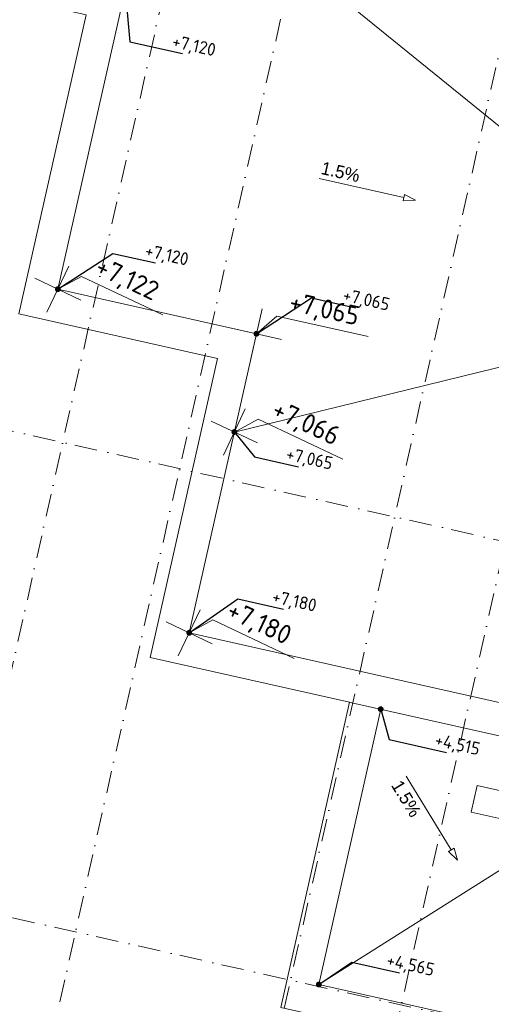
# Model space of a CAD drawing. Header units: millimetres. Extents: x -7218036 to -6930086, y 6128308 to 6355215.
# Tile 4 of 130: x -7202226 to -7194847, y 6139311 to 6154731. Entities that reach past the tile are written whole.
import ezdxf
from ezdxf.enums import TextEntityAlignment as Align

# ---------------------------------------------------------------- set-up
doc = ezdxf.new("R2010")
doc.units = ezdxf.units.MM
doc.header["$MEASUREMENT"] = 0
doc.linetypes.add('Штрихпунктирная', pattern=[670.277762, 352.777767, -176.388884, 0, -141.111112])
for name, color, linetype, lineweight in [('HELP_размеры_Ном._пера__120', 7, 'Continuous', 0), ('АР-Отметки высот.АР_Ном._пера__120', 7, 'Continuous', 0), ('АР-Чертеж-Оси_Осевые размеры.АР_Ном._пера__1', 7, 'Continuous', 0), ('АР-Чертеж-Оси_Осевые размеры.АР_Ном._пера__120', 7, 'Continuous', 0), ('Кровля_Ном._пера__1', 7, 'Continuous', 0), ('Кровля_Ном._пера__120', 7, 'Continuous', 0), ('Кровля_Ном._пера__41', 7, 'Continuous', 20)]:
    doc.layers.add(name, color=color, linetype=linetype, lineweight=lineweight)
doc.layers.add('АР-Чертеж-Оси_Осевые размеры.АР', color=7, linetype='Continuous')
doc.layers.add('Кровля', color=7, linetype='Continuous')
doc.styles.add('РЎР“Р•РќР•Р\xa0Р\x98Р\xa0_РЎРўР\x98Р›Р¬_3', font='GOTHIC.TTF')
doc.styles.add('РЎР“Р•РќР•Р\xa0Р\x98Р\xa0_РЎРўР\x98Р›Р¬_4', font='GOST_Common.ttf')
doc.dimstyles.new('СГЕНЕРИР_СТИЛЬ__1', dxfattribs={"dimtxt": 400, "dimasz": 142.5, "dimexe": 0.18, "dimexo": 0.0625, "dimgap": 0, "dimtad": 1, "dimdec": 0, "dimzin": 0, "dimdsep": 46, "dimtxsty": 'РЎР“Р•РќР•Р\xa0Р\x98Р\xa0_РЎРўР\x98Р›Р¬_3', "dimblk": 'ARROWHEAD_6', "dimblk1": 'ARROWHEAD_6', "dimblk2": 'ARROWHEAD_6', "dimcen": 0.09, "dimse1": 1, "dimse2": 1, "dimclrd": 7, "dimclre": 7, "dimclrt": 7, "dimazin": 0, "dimtfac": 1, "dimtdec": 4, "dimtmove": 0, "dimatfit": 3, "dimfxl": 1, "dimtolj": 1, "dimtzin": 0, "dimarcsym": 0})
doc.dimstyles.new('СГЕНЕРИР_СТИЛЬ__17', dxfattribs={"dimtxt": 0.18, "dimasz": 182.4, "dimexe": 0.18, "dimexo": 0.0625, "dimgap": 0, "dimtad": 0, "dimtih": 1, "dimtoh": 1, "dimdec": 4, "dimzin": 0, "dimdsep": 46, "dimcen": 0.09, "dimadec": 0, "dimazin": 0, "dimtfac": 1, "dimtdec": 4, "dimtmove": 0, "dimatfit": 3, "dimldrblk": 'ARROWHEAD_11', "dimfxl": 1, "dimtolj": 1, "dimtzin": 0, "dimarcsym": 0})
doc.dimstyles.new('СГЕНЕРИР_СТИЛЬ__2', dxfattribs={"dimtxt": 400, "dimasz": 142.5, "dimexe": 0.18, "dimexo": 0.0625, "dimgap": 0, "dimtad": 1, "dimdec": 0, "dimzin": 0, "dimdsep": 46, "dimtxsty": 'РЎР“Р•РќР•Р\xa0Р\x98Р\xa0_РЎРўР\x98Р›Р¬_3', "dimblk": 'ARROWHEAD_6', "dimblk1": 'ARROWHEAD_6', "dimblk2": 'ARROWHEAD_6', "dimcen": 0.09, "dimse1": 1, "dimse2": 1, "dimclrd": 7, "dimclre": 7, "dimclrt": 7, "dimazin": 0, "dimtfac": 1, "dimtdec": 4, "dimtmove": 2, "dimatfit": 3, "dimfxl": 1, "dimtolj": 1, "dimtzin": 0, "dimarcsym": 0})

# ---------------------------------------------------------------- blocks, each defined once
blk = doc.blocks.new('Линия_5_1', base_point=(-7197540, 6152242))
at = {"layer": 'Кровля_Ном._пера__120', "color": 7, "linetype": 'Continuous', "lineweight": 0}
for p, q in [((-7197540, 6152242), (-7196217, 6151945)), ((-7196228, 6151896), (-7196206, 6151994)), ((-7196035, 6151904), (-7196206, 6151994)), ((-7196035, 6151904), (-7196228, 6151896))]:
    blk.add_line(p, q, dxfattribs=at)
blk = doc.blocks.new('Линия_6_1', base_point=(-7196179, 6142887))
at = {"layer": 'Кровля_Ном._пера__120', "color": 7, "linetype": 'Continuous', "lineweight": 0}
for p, q in [((-7196179, 6142887), (-7195473, 6141730)), ((-7195515, 6141704), (-7195430, 6141756)), ((-7195375, 6141570), (-7195430, 6141756)), ((-7195375, 6141570), (-7195515, 6141704))]:
    blk.add_line(p, q, dxfattribs=at)
blk = doc.blocks.new('*D1139', base_point=(-6566190, 6562678))
at = {"layer": 'АР-Чертеж-Оси_Осевые размеры.АР_Ном._пера__1', "color": 7, "linetype": 'Continuous', "lineweight": 0, "transparency": 16777216}
for p, q in [((-7203047, 6204960), (-7212636, 6162263)), ((-7212636, 6162263), (-7213256, 6159502)), ((-7212773, 6162294), (-7212499, 6162232)), ((-7212580, 6162174), (-7212693, 6162353)), ((-7213256, 6159502), (-7216759, 6143905)), ((-7213394, 6159533), (-7213119, 6159471)), ((-7213200, 6159412), (-7213313, 6159592))]:
    blk.add_line(p, q, dxfattribs=at)
at = {"layer": 'АР-Чертеж-Оси_Осевые размеры.АР_Ном._пера__1', "color": 7, "lineweight": 0, "transparency": 16777216, "insert": (-7213179, 6160212), "char_height": 400, "attachment_point": 7, "rotation": 77.3417, "style": 'РЎР“Р•РќР•Р\xa0Р\x98Р\xa0_РЎРўР\x98Р›Р¬_3'}
blk.add_mtext('\\A1;{\\pql;\\fCentury Gothic|b0|i0|c204|p0;\\W1.000000;2\xa0830}', dxfattribs=at)
blk = doc.blocks.new('ARROWHEAD_6')
at = {"color": 0, "linetype": 'Continuous', "lineweight": 0}
for p, q in [((0, 0), (-1, 0)), ((-0.5, -0.5), (0.5, 0.5))]:
    blk.add_line(p, q, dxfattribs=at)
blk = doc.blocks.new('*D1140', base_point=(-6566190, 6562678))
at = {"layer": 'АР-Чертеж-Оси_Осевые размеры.АР_Ном._пера__1', "color": 7, "linetype": 'Continuous', "lineweight": 0, "transparency": 16777216}
for p, q in [((-7213256, 6159502), (-7216759, 6143905)), ((-7213394, 6159533), (-7213119, 6159471)), ((-7213200, 6159412), (-7213313, 6159592)), ((-7216897, 6143936), (-7216622, 6143875)), ((-7216816, 6143995), (-7216703, 6143816)), ((-7216759, 6143905), (-7216784, 6143796))]:
    blk.add_line(p, q, dxfattribs=at)
at = {"layer": 'АР-Чертеж-Оси_Осевые размеры.АР_Ном._пера__1', "color": 7, "lineweight": 0, "transparency": 16777216, "insert": (-7214876, 6152657), "char_height": 400, "attachment_point": 7, "rotation": 77.3417, "style": 'РЎР“Р•РќР•Р\xa0Р\x98Р\xa0_РЎРўР\x98Р›Р¬_3'}
blk.add_mtext('\\A1;{\\pql;\\fCentury Gothic|b0|i0|c204|p0;\\W1.000000;15\xa0985}', dxfattribs=at)
blk = doc.blocks.new('Отметка Уровня_1_1', base_point=(-7198521, 6149813))
at = {"layer": 'Кровля_Ном._пера__120', "color": 7, "linetype": 'Continuous', "lineweight": 0}
for p, q in [((-7198609, 6149422), (-7198434, 6150203)), ((-7198521, 6149813), (-7198203, 6150090)), ((-7198203, 6150090), (-7196772, 6149768)), ((-7198912, 6149900), (-7198131, 6149725))]:
    blk.add_line(p, q, dxfattribs=at)
at = {"layer": 'Кровля_Ном._пера__1', "color": 7, "lineweight": 0, "insert": (-7198043, 6150115), "char_height": 300, "attachment_point": 7, "rotation": 347.3417, "style": 'РЎР“Р•РќР•Р\xa0Р\x98Р\xa0_РЎРўР\x98Р›Р¬_4'}
blk.add_mtext('\\A1;{\\pql;\\fGOST Common|b0|i0|c204|p0;\\W1.000000;+7,065}', dxfattribs=at)
blk = doc.blocks.new('Отметка Уровня_2_1', base_point=(-7199573, 6145129))
at = {"layer": 'Кровля_Ном._пера__120', "color": 7, "linetype": 'Continuous', "lineweight": 0}
for p, q in [((-7199744, 6144768), (-7199402, 6145491)), ((-7199935, 6145300), (-7199212, 6144958)), ((-7199573, 6145129), (-7199202, 6145330)), ((-7199202, 6145330), (-7197931, 6144729))]:
    blk.add_line(p, q, dxfattribs=at)
at = {"layer": 'Кровля_Ном._пера__1', "color": 7, "lineweight": 0, "insert": (-7199041, 6145320), "char_height": 300, "attachment_point": 7, "rotation": 334.6834, "style": 'РЎР“Р•РќР•Р\xa0Р\x98Р\xa0_РЎРўР\x98Р›Р¬_4'}
blk.add_mtext('\\A1;{\\pql;\\fGOST Common|b0|i0|c204|p0;\\W1.000000;+7,180}', dxfattribs=at)
blk = doc.blocks.new('Отметка Уровня_5_1', base_point=(-7201629, 6150511))
at = {"layer": 'Кровля_Ном._пера__120', "color": 7, "linetype": 'Continuous', "lineweight": 0}
for p, q in [((-7201800, 6150149), (-7201458, 6150872)), ((-7201991, 6150682), (-7201268, 6150340)), ((-7201629, 6150511), (-7201258, 6150711)), ((-7201258, 6150711), (-7199987, 6150110))]:
    blk.add_line(p, q, dxfattribs=at)
at = {"layer": 'Кровля_Ном._пера__1', "color": 7, "lineweight": 0, "insert": (-7201097, 6150701), "char_height": 300, "attachment_point": 7, "rotation": 334.6834, "style": 'РЎР“Р•РќР•Р\xa0Р\x98Р\xa0_РЎРўР\x98Р›Р¬_4'}
blk.add_mtext('\\A1;{\\pql;\\fGOST Common|b0|i0|c204|p0;\\W1.000000;+7,122}', dxfattribs=at)
blk = doc.blocks.new('Отметка Уровня_10_1', base_point=(-7198867, 6148274))
at = {"layer": 'Кровля_Ном._пера__120', "color": 7, "linetype": 'Continuous', "lineweight": 0}
for p, q in [((-7199038, 6147912), (-7198696, 6148636)), ((-7199229, 6148445), (-7198505, 6148103)), ((-7198867, 6148274), (-7198496, 6148474)), ((-7198496, 6148474), (-7197170, 6147847))]:
    blk.add_line(p, q, dxfattribs=at)
at = {"layer": 'Кровля_Ном._пера__1', "color": 7, "lineweight": 0, "insert": (-7198334, 6148464), "char_height": 300, "attachment_point": 7, "rotation": 334.6834, "style": 'РЎР“Р•РќР•Р\xa0Р\x98Р\xa0_РЎРўР\x98Р›Р¬_4'}
blk.add_mtext('\\A1;{\\pql;\\fGOST Common|b0|i0|c204|p0;\\W1.000000;+7,066}', dxfattribs=at)
blk = doc.blocks.new('ARROWHEAD_11')
at = {"color": 0, "linetype": 'Continuous', "lineweight": 0}
blk.add_line((0, 0), (-1, 0), dxfattribs=at)
at = {"color": 0, "linetype": 'Continuous', "lineweight": 0, "const_width": 0.25, "flags": 128}
blk.add_lwpolyline([(-0.125, 0, 1), (0.125, 0, 1)], format="xyb", close=True, dxfattribs=at)
blk = doc.blocks.new('Стандартный Маркер Сетки[299]_1', base_point=(-7189470, 6201910))
at = {"layer": 'АР-Чертеж-Оси_Осевые размеры.АР_Ном._пера__120', "color": 7, "linetype": 'Штрихпунктирная', "lineweight": 0}
blk.add_line((-7189689, 6200935), (-7204461, 6135163), dxfattribs=at)
at = {"layer": 'АР-Чертеж-Оси_Осевые размеры.АР_Ном._пера__120', "color": 7, "lineweight": 0, "style": 'РЎР“Р•РќР•Р\xa0Р\x98Р\xa0_РЎРўР\x98Р›Р¬_3'}
blk.add_attdef('AC_MarkerText_1', text='', height=350, rotation=347.3417, dxfattribs=at).set_placement((-7204720, 6133880), align=Align.TOP_CENTER)
blk = doc.blocks.new('Стандартный Маркер Сетки[305]_1', base_point=(-7182543, 6200354))
at = {"layer": 'АР-Чертеж-Оси_Осевые размеры.АР_Ном._пера__120', "color": 7, "linetype": 'Штрихпунктирная', "lineweight": 0}
blk.add_line((-7182762, 6199379), (-7197534, 6133607), dxfattribs=at)
at = {"layer": 'АР-Чертеж-Оси_Осевые размеры.АР_Ном._пера__120', "color": 7, "lineweight": 0, "style": 'РЎР“Р•РќР•Р\xa0Р\x98Р\xa0_РЎРўР\x98Р›Р¬_3'}
blk.add_attdef('AC_MarkerText_1', text='', height=350, rotation=347.3417, dxfattribs=at).set_placement((-7197792, 6132324), align=Align.TOP_CENTER)
blk = doc.blocks.new('Стандартный Маркер Сетки[306]_1', base_point=(-7184274, 6200743))
at = {"layer": 'АР-Чертеж-Оси_Осевые размеры.АР_Ном._пера__120', "color": 7, "linetype": 'Штрихпунктирная', "lineweight": 0}
blk.add_line((-7184494, 6199768), (-7199266, 6133996), dxfattribs=at)
at = {"layer": 'АР-Чертеж-Оси_Осевые размеры.АР_Ном._пера__120', "color": 7, "lineweight": 0, "style": 'РЎР“Р•РќР•Р\xa0Р\x98Р\xa0_РЎРўР\x98Р›Р¬_3'}
blk.add_attdef('AC_MarkerText_1', text='', height=350, rotation=347.3417, dxfattribs=at).set_placement((-7199524, 6132713), align=Align.TOP_CENTER)
blk = doc.blocks.new('Стандартный Маркер Сетки[307]_1', base_point=(-7187641, 6201499))
at = {"layer": 'АР-Чертеж-Оси_Осевые размеры.АР_Ном._пера__120', "color": 7, "linetype": 'Штрихпунктирная', "lineweight": 0}
blk.add_line((-7187860, 6200524), (-7202632, 6134752), dxfattribs=at)
at = {"layer": 'АР-Чертеж-Оси_Осевые размеры.АР_Ном._пера__120', "color": 7, "lineweight": 0, "style": 'РЎР“Р•РќР•Р\xa0Р\x98Р\xa0_РЎРўР\x98Р›Р¬_3'}
blk.add_attdef('AC_MarkerText_1', text='', height=350, rotation=347.3417, dxfattribs=at).set_placement((-7202890, 6133469), align=Align.TOP_CENTER)

msp = doc.modelspace()

# ---------------------------------------------------------------- linework, layer by layer
at = {"layer": 'АР-Отметки высот.АР_Ном._пера__120', "color": 7, "linetype": 'Continuous', "lineweight": 0, "flags": 128}
msp.add_lwpolyline([(-7195067.3, 6142736), (-7193708.1, 6142430.8), (-7193800.9, 6142017.5), (-7195160.1, 6142322.8)], close=True, dxfattribs=at)
at = {"layer": 'АР-Чертеж-Оси_Осевые размеры.АР_Ном._пера__120', "color": 7, "linetype": 'Штрихпунктирная', "lineweight": 0}
for p, q in [((-7214442.9, 6151005.4), (-7184185.7, 6144209.8)), ((-7216072.2, 6143751.1), (-7185815, 6136955.5))]:
    msp.add_line(p, q, dxfattribs=at)
at = {"layer": 'Кровля_Ном._пера__120', "color": 7, "linetype": 'Continuous', "lineweight": 0}
for p, q in [((-7202949.4, 6159737), (-7191150.2, 6150164.4)), ((-7198867, 6148273.9), (-7191150.2, 6150164.4)), ((-7197546.1, 6139621.3), (-7192255.2, 6142963))]:
    msp.add_line(p, q, dxfattribs=at)
at = {"layer": 'Кровля_Ном._пера__120', "color": 7, "linetype": 'Continuous', "lineweight": 0, "flags": 128}
for points in [[(-7203370.3, 6159687.4), (-7204309.1, 6155508.9), (-7201186.7, 6154808), (-7202238.5, 6150124.8), (-7199130.8, 6149426.8), (-7200183.7, 6144743.8), (-7197065.2, 6144043.4), (-7198139.2, 6139262.5), (-7186157.5, 6136571.5)], [(-7200577.3, 6155194), (-7201629.1, 6150510.7), (-7198521.4, 6149812.7)], [(-7197075.2, 6144045.6), (-7192255.2, 6142963), (-7189844.6, 6153696.1)], [(-7196465.8, 6144431.4), (-7192631.2, 6143570.2), (-7190446.3, 6153298.2)], [(-7198521.4, 6149812.7), (-7199573.3, 6145129.4), (-7196465.8, 6144431.4)], [(-7196577.6, 6143933.8), (-7197546.1, 6139621.3), (-7186052.3, 6137039.8)]]:
    msp.add_lwpolyline(points, dxfattribs=at)
at = {"layer": 'Кровля_Ном._пера__120', "color": 7, "linetype": 'Continuous', "lineweight": 0}
msp.add_lwpolyline([(-7203370.3, 6159687.4), (-7204309.1, 6155508.9), (-7201186.7, 6154808), (-7202238.5, 6150124.8), (-7199130.8, 6149426.8), (-7200183.7, 6144743.8), (-7197065.2, 6144043.3), (-7198139.2, 6139262.5), (-7186157.5, 6136571.2)], dxfattribs=at)

# ---------------------------------------------------------------- block references
at = {"layer": 'АР-Чертеж-Оси_Осевые размеры.АР', "color": 8, "linetype": 'Continuous', "lineweight": 15}
for name, p in [('Стандартный Маркер Сетки[299]_1', (-7189470, 6201910.2)), ('Стандартный Маркер Сетки[307]_1', (-7187640.5, 6201499.3)), ('Стандартный Маркер Сетки[306]_1', (-7184274.4, 6200743.3)), ('Стандартный Маркер Сетки[305]_1', (-7182542.5, 6200354.4))]:
    msp.add_blockref(name, p, dxfattribs=at)
at = {"layer": 'Кровля', "color": 7, "linetype": 'Continuous', "lineweight": 0}
for name, p in [('Линия_5_1', (-7197539.9, 6152242.1)), ('Линия_6_1', (-7196179.5, 6142886.6))]:
    msp.add_blockref(name, p, dxfattribs=at)
at = {"layer": 'Кровля', "color": 7, "lineweight": 0}
for name, p in [('Отметка Уровня_5_1', (-7201629.1, 6150510.7)), ('Отметка Уровня_1_1', (-7198521.4, 6149812.7)), ('Отметка Уровня_10_1', (-7198867, 6148273.9)), ('Отметка Уровня_2_1', (-7199573.3, 6145129.4))]:
    msp.add_blockref(name, p, dxfattribs=at)

# ---------------------------------------------------------------- texts
at = {"layer": 'HELP_размеры_Ном._пера__120', "color": 7, "linetype": 'Continuous', "lineweight": 0, "char_height": 200, "attachment_point": 9, "style": 'РЎР“Р•РќР•Р\xa0Р\x98Р\xa0_РЎРўР\x98Р›Р¬_4'}
for s, insert, rotation in [('\\A1;{\\pqr;\\fGOST Common|b0|i0|c204|p0;\\W1.000000;+7,12\\fGOST Common|b0|i0|c204|p0;\\W1.000000;0}', (-7199195, 6154110.3), 347.34172), ('\\A1;{\\pqr;\\fGOST Common|b0|i0|c204|p0;\\W1.000000;+7,1\\fGOST Common|b0|i0|c204|p0;\\W1.000000;20}', (-7199620, 6150832.1), 347.34172), ('\\A1;{\\pqr;\\fGOST Common|b0|i0|c204|p0;\\W1.000000;+7,\\fGOST Common|b0|i0|c204|p0;\\W1.000000;065}', (-7196473.5, 6150125.4), 347.34172), ('\\A1;{\\pqr;\\fGOST Common|b0|i0|c204|p0;\\W1.000000;+7,\\fGOST Common|b0|i0|c204|p0;\\W1.000000;065}', (-7197363.9, 6147636.3), 347.34172), ('\\A1;{\\pqr;\\fGOST Common|b0|i0|c204|p0;\\W1.000000;+7,\\fGOST Common|b0|i0|c204|p0;\\W1.000000;180}', (-7197617, 6145410.6), 347.34172), ('\\A1;{\\pqr;\\fGOST Common|b0|i0|c204|p0;\\W1.000000;+4,51\\fGOST Common|b0|i0|c204|p0;\\W1.000000;5}', (-7195059.4, 6143163.9), 347.30397), ('\\A1;{\\pqr;\\fGOST Common|b0|i0|c204|p0;\\W1.000000;+4,5\\fGOST Common|b0|i0|c204|p0;\\W1.000000;6\\fGOST Common|b0|i0|c204|p0;\\W1.000000;5}', (-7195773.1, 6139706.5), 347.30397)]:
    msp.add_mtext(s, dxfattribs=dict(at, insert=insert, rotation=rotation))
at = {"layer": 'Кровля_Ном._пера__41', "color": 7, "linetype": 'Continuous', "lineweight": 20, "char_height": 200, "attachment_point": 5, "style": 'РЎР“Р•РќР•Р\xa0Р\x98Р\xa0_РЎРўР\x98Р›Р¬_3'}
for insert, rotation in [((-7197205.8, 6152346.8), 347.34175), ((-7196178, 6142532.4), 301.42725)]:
    msp.add_mtext('\\A1;{\\pqc;\\fCentury Gothic|b0|i0|c204|p0;\\W1.000000;1.5%}', dxfattribs=dict(at, insert=insert, rotation=rotation))

# ---------------------------------------------------------------- dimensions: what is measured, and where the dimension line sits
at = {"layer": 'АР-Чертеж-Оси_Осевые размеры.АР', "color": 7, "linetype": 'Continuous', "lineweight": 0}
for base, p1, p2, dimstyle, picture, middle in [((-7213256.4, 6159501.9), (-7212924.8, 6162328), (-7132164.6, 6141289.1), 'СГЕНЕРИР_СТИЛЬ__1', '*D1139', (-7213223.6, 6160925.6)), ((-7216759.3, 6143905.5), (-7132164.6, 6141289.1), (-7215874.1, 6143706.6), 'СГЕНЕРИР_СТИЛЬ__2', '*D1140', (-7214887.2, 6153518.8))]:
    dim = msp.add_linear_dim(base=base, p1=p1, p2=p2, angle=257.34172, dimstyle=dimstyle, dxfattribs=at)
    dim.commit()
    dim.dimension.update_dxf_attribs({"geometry": picture, "text_midpoint": middle, "dimtype": 160, "text_rotation": 77.34172})

# ---------------------------------------------------------------- leaders
at = {"layer": 'HELP_размеры_Ном._пера__120', "color": 7, "linetype": 'Continuous', "lineweight": 0, "annotation_type": 0, "has_hookline": 1, "hookline_direction": 0}
for points, text_width, horizontal_direction in [([(-7200577.3, 6155194), (-7200504.2, 6154385.4), (-7199676.1, 6154199.4)], 690, (0.975694, -0.219136, 0)), ([(-7201629.1, 6150510.7), (-7200769.8, 6151071.4), (-7200101.1, 6150921.3)], 690, (0.975694, -0.219136, 0)), ([(-7198521.4, 6149812.7), (-7197662, 6150373.5), (-7196973.8, 6150218.9)], 730, (0.975694, -0.219136, 0)), ([(-7198867, 6148273.9), (-7198552.4, 6147884.3), (-7197864.2, 6147729.8)], 730, (0.975694, -0.219136, 0)), ([(-7199573.3, 6145129.4), (-7198811.5, 6145660), (-7198098.1, 6145499.8)], 690, (0.975694, -0.219136, 0)), ([(-7196577.6, 6143933.8), (-7196445.9, 6143457.4), (-7195550.5, 6143255.7)], 710, (0.97555, -0.219779, 0)), ([(-7197546.1, 6139621.3), (-7197027.7, 6139970.3), (-7196283.6, 6139802.6)], 750, (0.97555, -0.219779, 0))]:
    msp.add_leader(points, dimstyle='СГЕНЕРИР_СТИЛЬ__17', dxfattribs=dict(at, text_width=text_width, horizontal_direction=horizontal_direction))

doc.saveas('drawing.dxf')
